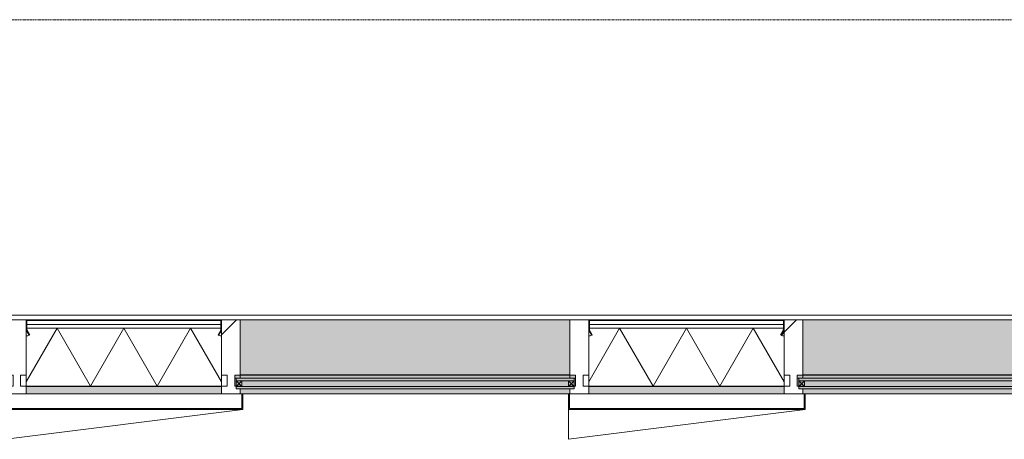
# Model space of a CAD drawing. Header units: millimetres. Extents: x -281 to 121694, y -16481 to 65128.
# Tile 5 of 256: x 12924 to 16075, y 8658 to 10000. Entities that reach past the tile are written whole.
import ezdxf

# ---------------------------------------------------------------- set-up
doc = ezdxf.new("R2010")
doc.units = ezdxf.units.MM
doc.linetypes.add('Grid Line', pattern=[12, 6, -2, 2, -2])
for name, color, linetype, lineweight in [('A--L$01A__Algemeen', 7, 'Continuous', 5), ('A--L$07A__Stramien', 1, 'Continuous', 5), ('A--L21__Buitenwanden', 3, 'Continuous', 5), ('A--L3__Afbouw', 2, 'Continuous', 5), ('A--L82__LosseGebruikersInvent', 1, 'Continuous', 5)]:
    doc.layers.add(name, color=color, linetype=linetype, lineweight=lineweight)

# ---------------------------------------------------------------- blocks, each defined once
blk = doc.blocks.new('NLRS_21_CWP_glass panel _T_D__gen_cpz - NLRS_21_10_CWP_vliesgevel isolatie 30min_gen_cpz-V202-L_80_ 16')
at = {"layer": 'A--L$01A__Algemeen'}
h = blk.add_hatch(dxfattribs=at)
h.set_pattern_fill('FP_212', color=256, style=0, pattern_type=2)
h.set_pattern_definition([(45, (-13257.5, -9040), (-449.013, 449.013), []), (45, (-13098.75, -9040), (0, 898.026), []), (45, (-13416.25, -9040), (0, 898.026), [])])
h.paths.add_polyline_path([(303.1, -48.8), (311.8, -33.7), (310.1, -32.7), (301.3, -47.8)])
h.paths.add_polyline_path([(-303.1, -48.8), (-301.3, -47.8), (-310.1, -32.7), (-311.8, -33.7), (-310.1, -36.7)])
h.paths.add_polyline_path([(310.5, -31.2), (312.5, -31.2), (312.5, -5), (310.5, -5)])
h.paths.add_polyline_path([(-310.5, -31.2), (-310.5, -5), (-312.5, -5), (-312.5, -31.2)])
h.paths.add_polyline_path([(201.3, -2), (307.5, -2), (307.5, 0), (-307.5, 0), (-307.5, -2), (-172, -2)])
h = blk.add_hatch(dxfattribs=at)
h.set_pattern_fill('FP_213', color=256, style=0, pattern_type=2)
h.set_pattern_definition([(45, (-13257.5, -9040), (-42.4264, 42.4264), []), (135, (-13257.5, -9040), (-42.4264, -42.4264), [])])
h.paths.add_polyline_path([(312.5, -51.3), (311.8, -33.7), (303.1, -48.8), (311.8, -51.3)])
for p, q in [((312.5, 0), (-312.5, 0)), ((307.5, 0), (-307.5, 0)), ((312.5, -212), (312.5, 0)), ((-312.5, 0), (-312.5, -212)), ((-312.5, -5), (-312.5, -31.2)), ((-312.5, -27), (312.5, -27)), ((-312.5, -212), (-312.5, -27)), ((-213.6, -27), (-312.5, -198.3)), ((312.5, -27), (-312.5, -27)), ((-312.5, -27), (-312.5, -212)), ((-310.5, -31.2), (-310.5, -5)), ((-310.5, -5), (-310.5, -14.5)), ((310.5, -14.5), (-310.5, -14.5)), ((-310.5, -14.5), (-310.5, -27)), ((-310.5, -14.5), (310.5, -14.5)), ((-310.5, -27), (310.5, -27)), ((-307.5, -2), (307.5, -2)), ((307.5, -2), (-307.5, -2)), ((-213.6, -27), (-106.8, -212)), ((0, -27), (-106.8, -212)), ((0, -27), (106.8, -212)), ((213.6, -27), (106.8, -212)), ((213.6, -27), (312.5, -198.3)), ((310.5, -5), (310.5, -31.2)), ((310.5, -14.5), (310.5, -5)), ((310.5, -27), (310.5, -14.5)), ((312.5, -31.2), (312.5, -5)), ((312.5, -27), (312.5, -212)), ((312.5, -212), (312.5, -27)), ((-312.5, -32.5), (-312.5, -51.3)), ((-303.1, -48.8), (-312.5, -32.5)), ((-311.8, -33.7), (-303.1, -48.8)), ((-301.3, -47.8), (-310.1, -32.7)), ((-303.1, -48.8), (-301.3, -47.8)), ((310.1, -32.7), (301.3, -47.8)), ((301.3, -47.8), (303.1, -48.8)), ((312.5, -32.5), (303.1, -48.8)), ((303.1, -48.8), (311.8, -33.7)), ((312.5, -51.3), (312.5, -32.5)), ((312.5, -212), (-312.5, -212)), ((-312.5, -212), (312.5, -212)), ((-312.5, -212), (312.5, -212))]:
    blk.add_line(p, q, dxfattribs=at)
for centre, radius, start, end in [((307.5, -5), 5, 360, 90), ((-307.5, -5), 5, 90, 180), ((-307.5, -31.2), 5, 180, 210), ((-307.5, -5), 3, 90, 180), ((-307.5, -5), 3, 90, 180), ((-307.5, -31.2), 3, 180, 210), ((307.5, -5), 3, 360, 90), ((307.5, -5), 3, 0, 90), ((307.5, -31.2), 3, 330, 360), ((307.5, -31.2), 5, 330, 0), ((-312.5, -32.5), 18.8, 270, 300), ((312.5, -32.5), 18.8, 240, 270)]:
    blk.add_arc(centre, radius, start, end, dxfattribs=at)
blk = doc.blocks.new('NLRS_21_CWP_glass panel _T_D__gen_cpz - NLRS_21_10_CWP_vliesgevel isolatie 30min_gen_cpz-V203-L_80_ 16')
at = {"layer": 'A--L$01A__Algemeen'}
h = blk.add_hatch(dxfattribs=at)
h.set_pattern_fill('FP_214', color=256, style=0, pattern_type=2)
h.set_pattern_definition([(45, (-15057.5, -9040), (-449.013, 449.013), []), (45, (-14898.75, -9040), (0, 898.026), []), (45, (-15216.25, -9040), (0, 898.026), [])])
h.paths.add_polyline_path([(303.1, -48.8), (311.8, -33.7), (310.1, -32.7), (301.3, -47.8)])
h.paths.add_polyline_path([(-303.1, -48.8), (-301.3, -47.8), (-310.1, -32.7), (-311.8, -33.7), (-310.1, -36.7)])
h.paths.add_polyline_path([(310.5, -31.2), (312.5, -31.2), (312.5, -5), (310.5, -5)])
h.paths.add_polyline_path([(-310.5, -31.2), (-310.5, -5), (-312.5, -5), (-312.5, -31.2)])
h.paths.add_polyline_path([(268, -2), (307.5, -2), (307.5, 0), (-307.5, 0), (-307.5, -2), (-105.3, -2)])
h = blk.add_hatch(dxfattribs=at)
h.set_pattern_fill('FP_215', color=256, style=0, pattern_type=2)
h.set_pattern_definition([(45, (-15057.5, -9040), (-42.4264, 42.4264), []), (135, (-15057.5, -9040), (-42.4264, -42.4264), [])])
h.paths.add_polyline_path([(312.5, -51.3), (311.8, -33.7), (303.1, -48.8), (311.8, -51.3)])
for p, q in [((312.5, 0), (-312.5, 0)), ((307.5, 0), (-307.5, 0)), ((312.5, -212), (312.5, 0)), ((-312.5, 0), (-312.5, -212)), ((-312.5, -5), (-312.5, -31.2)), ((-312.5, -27), (312.5, -27)), ((-312.5, -212), (-312.5, -27)), ((-213.6, -27), (-312.5, -198.3)), ((312.5, -27), (-312.5, -27)), ((-312.5, -27), (-312.5, -212)), ((-310.5, -31.2), (-310.5, -5)), ((-310.5, -5), (-310.5, -14.5)), ((310.5, -14.5), (-310.5, -14.5)), ((-310.5, -14.5), (-310.5, -27)), ((-310.5, -14.5), (310.5, -14.5)), ((-310.5, -27), (310.5, -27)), ((-307.5, -2), (307.5, -2)), ((307.5, -2), (-307.5, -2)), ((-213.6, -27), (-106.8, -212)), ((0, -27), (-106.8, -212)), ((0, -27), (106.8, -212)), ((213.6, -27), (106.8, -212)), ((213.6, -27), (312.5, -198.3)), ((310.5, -5), (310.5, -31.2)), ((310.5, -14.5), (310.5, -5)), ((310.5, -27), (310.5, -14.5)), ((312.5, -31.2), (312.5, -5)), ((312.5, -27), (312.5, -212)), ((312.5, -212), (312.5, -27)), ((-312.5, -32.5), (-312.5, -51.3)), ((-303.1, -48.8), (-312.5, -32.5)), ((-311.8, -33.7), (-303.1, -48.8)), ((-301.3, -47.8), (-310.1, -32.7)), ((-303.1, -48.8), (-301.3, -47.8)), ((310.1, -32.7), (301.3, -47.8)), ((301.3, -47.8), (303.1, -48.8)), ((312.5, -32.5), (303.1, -48.8)), ((303.1, -48.8), (311.8, -33.7)), ((312.5, -51.3), (312.5, -32.5)), ((312.5, -212), (-312.5, -212)), ((-312.5, -212), (312.5, -212)), ((-312.5, -212), (312.5, -212))]:
    blk.add_line(p, q, dxfattribs=at)
for centre, radius, start, end in [((307.5, -5), 5, 360, 90), ((-307.5, -5), 5, 90, 180), ((-307.5, -31.2), 5, 180, 210), ((-307.5, -5), 3, 90, 180), ((-307.5, -5), 3, 90, 180), ((-307.5, -31.2), 3, 180, 210), ((307.5, -5), 3, 360, 90), ((307.5, -5), 3, 0, 90), ((307.5, -31.2), 3, 330, 360), ((307.5, -31.2), 5, 330, 0), ((-312.5, -32.5), 18.8, 270, 300), ((312.5, -32.5), 18.8, 240, 270)]:
    blk.add_arc(centre, radius, start, end, dxfattribs=at)
blk = doc.blocks.new('Rectangular Mullion - 1332_210 x 60_30min zwart-V213-L_80_ 16')
at = {"layer": 'A--L3__Afbouw'}
for points in [[(15370, 8803), (15370, 8827.2), (14745, 8827.2), (14745, 8803), (14952.2, 8803)], [(15370, 8827.2), (15370, 8828), (14952.2, 8827.2)]]:
    blk.add_hatch(color=256, dxfattribs=at).paths.add_polyline_path(points)
for p, q in [((14745, 8827.2), (14745, 8828)), ((14745, 8827.2), (15370, 8827.2)), ((15370, 8828), (15370, 8827.2)), ((14745, 8803), (15370, 8803))]:
    blk.add_line(p, q, dxfattribs=at)
blk = doc.blocks.new('Rectangular Mullion - 1332_210 x 60_30min zwart-47491177-L_80_ 16')
at = {"layer": 'A--L3__Afbouw'}
blk.add_hatch(color=256, dxfattribs=at).paths.add_polyline_path([(26170, 8803), (26170, 8827.2), (25545, 8827.2), (25545, 8803), (26152.3, 8803)])
for p, q in [((25545, 8827.2), (25545, 8828)), ((25545, 8827.2), (26170, 8827.2)), ((26170, 8828), (26170, 8827.2)), ((25545, 8803), (26170, 8803))]:
    blk.add_line(p, q, dxfattribs=at)
blk = doc.blocks.new('Rectangular Mullion - 1332_210 x 60_30min zwart-V220-L_80_ 16')
at = {"layer": 'A--L3__Afbouw'}
for p, q in [((-30, 221), (-30, 237)), ((-30, 237), (30, 237)), ((30, 237), (30, 212.8)), ((-29.2, 212.8), (-30, 212.8)), ((-29.2, 212), (-29.2, 212.8)), ((-12, 212), (-29.2, 212)), ((-12, 177), (-12, 212)), ((29.2, 212), (12, 212)), ((12, 212), (12, 177)), ((30, 212.8), (29.2, 212.8)), ((29.2, 212.8), (29.2, 212)), ((-30, 0), (-30, 176.2)), ((-30, 176.2), (-29.2, 176.2)), ((-29.2, 176.2), (-29.2, 177)), ((-29.2, 177), (-12, 177)), ((12, 177), (29.2, 177)), ((29.2, 177), (29.2, 176.2)), ((29.2, 176.2), (30, 176.2)), ((30, 0), (-30, 0))]:
    blk.add_line(p, q, dxfattribs=at)
blk = doc.blocks.new('Rectangular Mullion - 1332_210 x 60_30min zwart-V221-L_80_ 16')
at = {"layer": 'A--L3__Afbouw'}
for p, q in [((-30, 221), (-30, 237)), ((-30, 237), (30, 237)), ((30, 237), (30, 212.8)), ((-29.2, 212.8), (-30, 212.8)), ((-29.2, 212), (-29.2, 212.8)), ((-12, 212), (-29.2, 212)), ((-12, 177), (-12, 212)), ((29.2, 212), (12, 212)), ((12, 212), (12, 177)), ((30, 212.8), (29.2, 212.8)), ((29.2, 212.8), (29.2, 212)), ((-30, 0), (-30, 176.2)), ((-30, 176.2), (-29.2, 176.2)), ((-29.2, 176.2), (-29.2, 177)), ((-29.2, 177), (-12, 177)), ((12, 177), (29.2, 177)), ((29.2, 177), (29.2, 176.2)), ((29.2, 176.2), (30, 176.2)), ((30, 0), (-30, 0))]:
    blk.add_line(p, q, dxfattribs=at)
blk = doc.blocks.new('Rectangular Mullion - 1332_210 x 60_30min zwart-V223-L_80_ 16')
at = {"layer": 'A--L3__Afbouw'}
for points in [[(25405.6, 8863.8), (25485, 8863.8), (25485, 9040), (24430, 9040), (24430, 8863.8), (25032.3, 8863.8)], [(24659, 8853), (25485, 8853), (25485, 8863), (24430, 8863), (24430, 8853)], [(25485, 8803), (25485, 8819), (24430, 8819), (24430, 8803), (25483.1, 8803)]]:
    blk.add_hatch(color=256, dxfattribs=at).paths.add_polyline_path(points)
for p, q in [((25485, 9040), (24430, 9040)), ((24430, 8863), (24430, 8863.8)), ((24430, 8863.8), (25485, 8863.8)), ((24430, 8853), (24430, 8863)), ((24430, 8863), (25485, 8863)), ((25485, 8863.8), (25485, 8863)), ((25485, 8863), (25485, 8853)), ((24430, 8803), (24434.6, 8803)), ((24437.6, 8803), (25480.1, 8803)), ((25483.1, 8803), (25485, 8803))]:
    blk.add_line(p, q, dxfattribs=at)
blk = doc.blocks.new('Rectangular Mullion - 1332_210 x 60_30min zwart-V246-L_80_ 16')
at = {"layer": 'A--L3__Afbouw'}
h = blk.add_hatch(dxfattribs=at)
h.set_pattern_fill('FP_235', color=256, style=0, pattern_type=2)
h.set_pattern_definition([(315, (-15400, 9040), (449.013, 449.013), []), (315, (-15241.25, 9040), (898.026, 0), []), (315, (-15558.75, 9040), (898.026, 0), [])])
h.paths.add_polyline_path([(17, 237), (30, 237), (29.5, 221), (17, 221), (17, 213), (12, 212), (12, 177), (30, 176.2), (30, 0), (-30, 0), (-29.2, 177), (-12, 177), (-12, 212), (-30, 212.8), (-30, 237)])
for p, q in [((-30, 212.8), (-30, 237)), ((-30, 237), (30, 237)), ((30, 237), (30, 221)), ((-29.2, 212.8), (-30, 212.8)), ((-29.2, 212), (-29.2, 212.8)), ((-12, 212), (-29.2, 212)), ((-12, 177), (-12, 212)), ((29.2, 212), (12, 212)), ((12, 212), (12, 177)), ((30, 212.8), (29.2, 212.8)), ((29.2, 212.8), (29.2, 212)), ((-30, 176.2), (-29.2, 176.2)), ((-29.2, 176.2), (-29.2, 177)), ((-29.2, 177), (-12, 177)), ((12, 177), (29.2, 177)), ((29.2, 177), (29.2, 176.2)), ((29.2, 176.2), (30, 176.2)), ((30, 176.2), (30, 0)), ((30, 0), (-30, 0))]:
    blk.add_line(p, q, dxfattribs=at)
blk = doc.blocks.new('Rectangular Mullion - 1332_210 x 60_30min zwart-V247-L_80_ 16')
at = {"layer": 'A--L3__Afbouw'}
h = blk.add_hatch(dxfattribs=at)
h.set_pattern_fill('FP_236', color=256, style=0, pattern_type=2)
h.set_pattern_definition([(315, (-13600, 9040), (449.013, 449.013), []), (315, (-13441.25, 9040), (898.026, 0), []), (315, (-13758.75, 9040), (898.026, 0), [])])
h.paths.add_polyline_path([(17, 237), (30, 237), (29.5, 221), (17, 221), (17, 213), (12, 212), (12, 177), (30, 176.2), (30, 0), (-30, 0), (-29.2, 177), (-12, 177), (-12, 212), (-30, 212.8), (-30, 237)])
for p, q in [((-30, 212.8), (-30, 237)), ((-30, 237), (30, 237)), ((30, 237), (30, 221)), ((-29.2, 212.8), (-30, 212.8)), ((-29.2, 212), (-29.2, 212.8)), ((-12, 212), (-29.2, 212)), ((-12, 177), (-12, 212)), ((29.2, 212), (12, 212)), ((12, 212), (12, 177)), ((30, 212.8), (29.2, 212.8)), ((29.2, 212.8), (29.2, 212)), ((-30, 176.2), (-29.2, 176.2)), ((-29.2, 176.2), (-29.2, 177)), ((-29.2, 177), (-12, 177)), ((12, 177), (29.2, 177)), ((29.2, 177), (29.2, 176.2)), ((29.2, 176.2), (30, 176.2)), ((30, 176.2), (30, 0)), ((30, 0), (-30, 0))]:
    blk.add_line(p, q, dxfattribs=at)
blk = doc.blocks.new('CSWK_double-triple glass panel - CSWK_double-triple glass panel-73654250-L_80_ 16')
at = {"layer": 'A--L$01A__Algemeen'}
for points in [[(540.5, -195), (540.5, -187), (-540.5, -187), (-540.5, -195), (354.6, -195)], [(540.5, -221), (540.5, -213), (-540.5, -213), (-540.5, -221), (354.6, -221)]]:
    blk.add_hatch(color=256, dxfattribs=at).paths.add_polyline_path(points)
at = {"layer": 'A--L82__LosseGebruikersInvent'}
blk.add_hatch(color=256, dxfattribs=at).paths.add_polyline_path([(-527.5, -213), (545.5, -212), (545.5, -187), (540.5, -187), (540.5, -195), (-540.5, -195), (-540.5, -187), (-545.5, -187), (-545.5, -212), (-527.5, -212.8)])
at = {"layer": 'A--L$01A__Algemeen'}
for p, q in [((-540.5, -187), (540.5, -187)), ((-540.5, -195), (-540.5, -187)), ((540.5, -187), (540.5, -195)), ((540.5, -195), (-540.5, -195)), ((-540.5, -195), (-540.5, -213)), ((-522.5, -195), (-540.5, -195)), ((-540.5, -213), (-522.5, -195)), ((-522.5, -213), (-540.5, -195)), ((-540.5, -213), (540.5, -213)), ((-540.5, -221), (-540.5, -213)), ((-540.5, -213), (-522.5, -213)), ((-522.5, -213), (-522.5, -195)), ((522.5, -195), (522.5, -213)), ((540.5, -195), (522.5, -195)), ((522.5, -213), (540.5, -195)), ((540.5, -213), (522.5, -195)), ((522.5, -213), (540.5, -213)), ((540.5, -213), (540.5, -195)), ((540.5, -213), (540.5, -221)), ((540.5, -221), (-540.5, -221))]:
    blk.add_line(p, q, dxfattribs=at)
at = {"layer": 'A--L82__LosseGebruikersInvent'}
for p, q in [((-545.5, -187), (-540.5, -187)), ((540.5, -187), (545.5, -187))]:
    blk.add_line(p, q, dxfattribs=at)
blk = doc.blocks.new('CSWK_double-triple glass panel - CSWK_double-triple glass panel-55934296-L_80_ 16')
at = {"layer": 'A--L82__LosseGebruikersInvent'}
h = blk.add_hatch(color=256, dxfattribs=at)
h.paths.add_polyline_path([(-527.5, -187), (-528.3, -177), (-545.5, -177), (-545.5, -187), (-540.5, -187)])
h.paths.add_polyline_path([(527.5, -187), (545.5, -187), (545.5, -177), (527.5, -177), (527.5, -183.1)])
blk = doc.blocks.new('zetwerk - NLRS_41_12_05_GM_zetwerk gevel_gen_cpz-73492988-L_80_ 16')
at = {"layer": 'A--L$01A__Algemeen'}
for p, q in [((-374.45, 0), (-377.45, 0)), ((-377.45, 0), (-377.45, -50)), ((-374.45, -47), (-374.45, 0)), ((380.05, 0), (377.05, 0)), ((377.05, 0), (377.05, -47)), ((380.05, -50), (380.05, 0)), ((-377.45, -145), (380.05, -50)), ((380.05, -50), (-377.45, -50)), ((-377.45, -50), (-377.45, -145)), ((-377.45, -50), (380.05, -50)), ((377.05, -47), (-374.45, -47))]:
    blk.add_line(p, q, dxfattribs=at)

msp = doc.modelspace()

# ---------------------------------------------------------------- linework, layer by layer
at = {"layer": 'A--L$07A__Stramien', "linetype": 'Grid Line'}
msp.add_line((100373, 10000), (-281.1, 10000), dxfattribs=at)
at = {"layer": 'A--L21__Buitenwanden'}
for p, q in [((9347.5, 9055), (16440, 9055)), ((14685, 9040), (13630, 9040)), ((16485, 9040), (15430, 9040))]:
    msp.add_line(p, q, dxfattribs=at)

# ---------------------------------------------------------------- block references
at = {"layer": 'A--L$01A__Algemeen'}
for name, p in [('CSWK_double-triple glass panel - CSWK_double-triple glass panel-73654250-L_80_ 16', (14157.5, 9040)), ('CSWK_double-triple glass panel - CSWK_double-triple glass panel-73654250-L_80_ 16', (15957.5, 9040)), ('zetwerk - NLRS_41_12_05_GM_zetwerk gevel_gen_cpz-73492988-L_80_ 16', (13257.5, 8803)), ('zetwerk - NLRS_41_12_05_GM_zetwerk gevel_gen_cpz-73492988-L_80_ 16', (15057.5, 8803))]:
    msp.add_blockref(name, p, dxfattribs=at)
at = {"layer": 'A--L3__Afbouw', "extrusion": (0, 0, -1), "rotation": 180}
for name, p in [('Rectangular Mullion - 1332_210 x 60_30min zwart-V221-L_80_ 16', (-12915, 9040)), ('Rectangular Mullion - 1332_210 x 60_30min zwart-V247-L_80_ 16', (-13600, 9040)), ('Rectangular Mullion - 1332_210 x 60_30min zwart-V220-L_80_ 16', (-14715, 9040)), ('Rectangular Mullion - 1332_210 x 60_30min zwart-V246-L_80_ 16', (-15400, 9040))]:
    msp.add_blockref(name, p, dxfattribs=at)
at = {"layer": 'A--L3__Afbouw'}
for name, p in [('Rectangular Mullion - 1332_210 x 60_30min zwart-V223-L_80_ 16', (-10800, 0)), ('Rectangular Mullion - 1332_210 x 60_30min zwart-V223-L_80_ 16', (-9000, 0)), ('Rectangular Mullion - 1332_210 x 60_30min zwart-47491177-L_80_ 16', (-12600, 0)), ('Rectangular Mullion - 1332_210 x 60_30min zwart-V213-L_80_ 16', (0, 0))]:
    msp.add_blockref(name, p, dxfattribs=at)
at = {"layer": 'A--L82__LosseGebruikersInvent'}
for name, p in [('NLRS_21_CWP_glass panel _T_D__gen_cpz - NLRS_21_10_CWP_vliesgevel isolatie 30min_gen_cpz-V202-L_80_ 16', (13257.5, 9040)), ('NLRS_21_CWP_glass panel _T_D__gen_cpz - NLRS_21_10_CWP_vliesgevel isolatie 30min_gen_cpz-V203-L_80_ 16', (15057.5, 9040)), ('CSWK_double-triple glass panel - CSWK_double-triple glass panel-55934296-L_80_ 16', (14157.5, 9040)), ('CSWK_double-triple glass panel - CSWK_double-triple glass panel-55934296-L_80_ 16', (15957.5, 9040))]:
    msp.add_blockref(name, p, dxfattribs=at)

doc.saveas('drawing.dxf')
